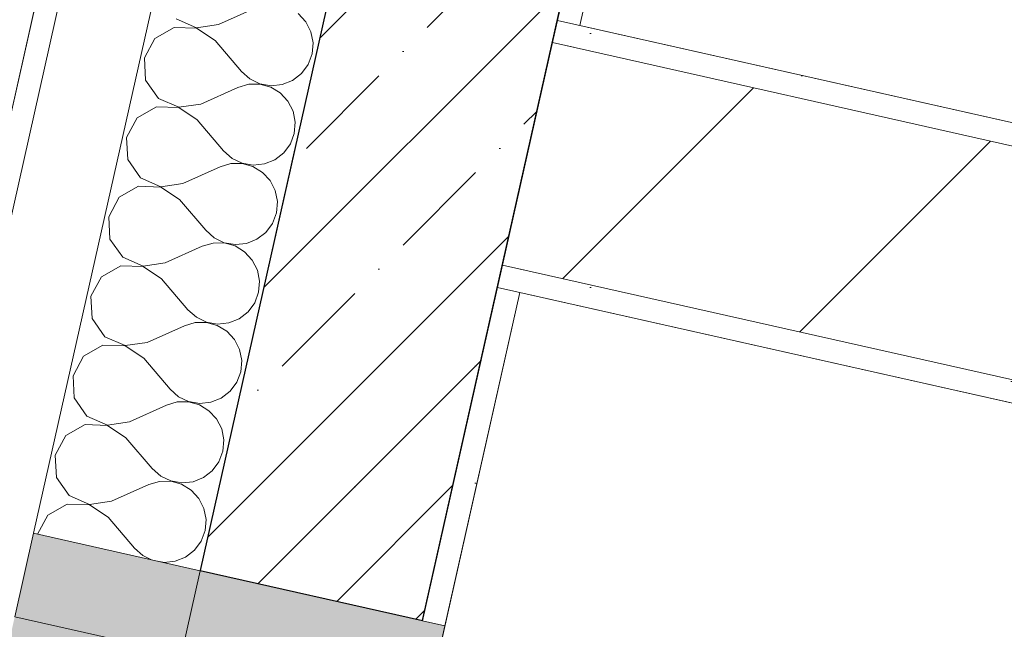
# Model space of a CAD drawing. Header units: millimetres. Extents: x -7145539 to 8272368, y 6117771 to 6337028.
# Tile 56 of 213: x -6875547 to -6874683, y 6141344 to 6141878. Entities that reach past the tile are written whole.
import ezdxf
from ezdxf.enums import TextEntityAlignment as Align

# ---------------------------------------------------------------- set-up
doc = ezdxf.new("R2010")
doc.units = ezdxf.units.MM
doc.header["$MEASUREMENT"] = 0
doc.linetypes.add('Штрихпунктирная', pattern=[670.277762, 352.777767, -176.388884, 0, -141.111112])
for name, color, linetype in [('S - квартира_помещение.АР', 7, 'Continuous'), ('АР-Стены_внешние_.АР', 7, 'Continuous'), ('АР-Стены_внутренние_пилоны.АР', 7, 'Continuous'), ('АР-Чертеж-Оси_Осевые размеры.АР', 7, 'Continuous'), ('АР-Чертеж-Размеры.АР', 7, 'Continuous'), ('Окна Archicad', 7, 'Continuous')]:
    doc.layers.add(name, color=color, linetype=linetype)
for name, color, linetype, lineweight in [('АР-Стены_внешние_.АР_Ном._пера__1', 7, 'Continuous', 30), ('АР-Стены_внешние_.АР_Ном._пера__120', 7, 'Continuous', 0), ('АР-Стены_внутренние_пилоны.АР_Ном._пера__1', 7, 'Continuous', 15), ('АР-Чертеж-Оси_Осевые размеры.АР_Ном._пера__120', 7, 'Continuous', 0), ('АР-Чертеж-Размеры.АР_Ном._пера__1', 7, 'Continuous', 0), ('Окна Archicad_Ном._пера__1', 7, 'Continuous', 0), ('Окна Archicad_Ном._пера__120', 7, 'Continuous', 0)]:
    doc.layers.add(name, color=color, linetype=linetype, lineweight=lineweight)
doc.styles.add('РЎР“Р•РќР•Р\xa0Р\x98Р\xa0_РЎРўР\x98Р›Р¬_2', font='GOTHIC.TTF')
doc.styles.add('РЎР“Р•РќР•Р\xa0Р\x98Р\xa0_РЎРўР\x98Р›Р¬_6', font='GOST_Common.ttf')
doc.dimstyles.new('СГЕНЕРИР_СТИЛЬ__5', dxfattribs={"dimtxt": 150, "dimasz": 237.5, "dimexe": 0.18, "dimexo": 0.0625, "dimgap": 0, "dimtad": 1, "dimdec": 0, "dimzin": 0, "dimdsep": 46, "dimtxsty": 'РЎР“Р•РќР•Р\xa0Р\x98Р\xa0_РЎРўР\x98Р›Р¬_6', "dimblk": 'ARROWHEAD_6', "dimblk1": 'ARROWHEAD_6', "dimblk2": 'ARROWHEAD_6', "dimcen": 0.09, "dimse1": 1, "dimse2": 1, "dimclrd": 7, "dimclre": 7, "dimclrt": 7, "dimazin": 0, "dimtfac": 1, "dimtdec": 4, "dimtmove": 0, "dimatfit": 3, "dimfxl": 1, "dimtolj": 1, "dimtzin": 0, "dimarcsym": 0})
doc.dimstyles.new('СГЕНЕРИР_СТИЛЬ__9', dxfattribs={"dimtxt": 150, "dimasz": 237.5, "dimexe": 0.18, "dimexo": 1000, "dimgap": 0, "dimtad": 1, "dimdec": 0, "dimzin": 0, "dimdsep": 46, "dimtxsty": 'РЎР“Р•РќР•Р\xa0Р\x98Р\xa0_РЎРўР\x98Р›Р¬_6', "dimblk": 'ARROWHEAD_6', "dimblk1": 'ARROWHEAD_6', "dimblk2": 'ARROWHEAD_6', "dimcen": 0.09, "dimclrd": 7, "dimclre": 7, "dimclrt": 7, "dimazin": 0, "dimtfac": 1, "dimtdec": 4, "dimtmove": 0, "dimatfit": 3, "dimfxl": 1, "dimtolj": 1, "dimtzin": 0, "dimarcsym": 0})
pattern_1 = [(45, (-6256761.35, 6563027.8), (-111.369318, 111.369318), [0, -105, 0, -157.5]), (110, (-6256411.35, 6563027.8), (148.001588, 53.868173), [0, -77, 0, -133])]
pattern_2 = [(45, (-6256761.35, 6562677.8), (-127.279217, 127.279217), [])]

# ---------------------------------------------------------------- blocks, each defined once
blk = doc.blocks.new('*X904', base_point=(-6256761.35, 6562677.79))
at = {"layer": 'АР-Стены_внешние_.АР_Ном._пера__1', "color": 7, "linetype": 'Continuous', "lineweight": 0}
for p, q in [((-6875372.82, 6141874.08), (-6875340.25, 6141888.72)), ((-6875410.05, 6141878.98), (-6875392.14, 6141871.24)), ((-6875296.32, 6141876.59), (-6875303.02, 6141883.82)), ((-6875291.85, 6141867.81), (-6875296.32, 6141876.59)), ((-6875411.71, 6141871.62), (-6875428.65, 6141861.93)), ((-6875392.2, 6141870.96), (-6875411.71, 6141871.62)), ((-6875375.95, 6141860.14), (-6875392.2, 6141870.96)), ((-6875392.14, 6141871.24), (-6875372.82, 6141874.08)), ((-6875289.95, 6141858.15), (-6875291.85, 6141867.81)), ((-6875428.65, 6141861.93), (-6875437.97, 6141844.78)), ((-6875375.95, 6141860.14), (-6875352.77, 6141832.97)), ((-6875290.76, 6141848.32), (-6875289.95, 6141858.15)), ((-6875437.97, 6141844.78), (-6875436.88, 6141825.3)), ((-6875294.22, 6141839.1), (-6875290.76, 6141848.32)), ((-6875352.77, 6141832.97), (-6875345.4, 6141826.43)), ((-6875300.08, 6141831.17), (-6875294.22, 6141839.1)), ((-6875436.88, 6141825.3), (-6875425.71, 6141809.29)), ((-6875345.4, 6141826.43), (-6875336.53, 6141822.15)), ((-6875317.02, 6141821.48), (-6875307.87, 6141825.15)), ((-6875307.87, 6141825.15), (-6875300.08, 6141831.17)), ((-6875388.48, 6141804.38), (-6875355.9, 6141819.03)), ((-6875346.45, 6141821.79), (-6875355.9, 6141819.03)), ((-6875336.59, 6141821.87), (-6875346.45, 6141821.79)), ((-6875327.09, 6141819.24), (-6875336.59, 6141821.87)), ((-6875336.53, 6141822.15), (-6875326.82, 6141820.46)), ((-6875318.67, 6141814.13), (-6875327.09, 6141819.24)), ((-6875326.82, 6141820.46), (-6875317.02, 6141821.48)), ((-6875425.71, 6141809.29), (-6875407.79, 6141801.55)), ((-6875311.97, 6141806.9), (-6875318.67, 6141814.13)), ((-6875307.5, 6141798.12), (-6875311.97, 6141806.9)), ((-6875427.36, 6141801.93), (-6875444.3, 6141792.24)), ((-6875407.85, 6141801.27), (-6875427.36, 6141801.93)), ((-6875391.61, 6141790.45), (-6875407.85, 6141801.27)), ((-6875407.79, 6141801.55), (-6875388.48, 6141804.38)), ((-6875305.6, 6141788.45), (-6875307.5, 6141798.12)), ((-6875444.3, 6141792.24), (-6875453.62, 6141775.09)), ((-6875391.61, 6141790.45), (-6875368.43, 6141763.28)), ((-6875306.41, 6141778.63), (-6875305.6, 6141788.45)), ((-6875453.62, 6141775.09), (-6875452.53, 6141755.6)), ((-6875309.88, 6141769.41), (-6875306.41, 6141778.63)), ((-6875368.43, 6141763.28), (-6875361.06, 6141756.74)), ((-6875315.73, 6141761.48), (-6875309.88, 6141769.41)), ((-6875452.53, 6141755.6), (-6875441.36, 6141739.6)), ((-6875361.06, 6141756.74), (-6875352.18, 6141752.46)), ((-6875332.67, 6141751.79), (-6875323.53, 6141755.46)), ((-6875323.53, 6141755.46), (-6875315.73, 6141761.48)), ((-6875404.13, 6141734.69), (-6875371.56, 6141749.34)), ((-6875362.1, 6141752.1), (-6875371.56, 6141749.34)), ((-6875352.24, 6141752.17), (-6875362.1, 6141752.1)), ((-6875342.75, 6141749.55), (-6875352.24, 6141752.17)), ((-6875352.18, 6141752.46), (-6875342.47, 6141750.77)), ((-6875334.33, 6141744.43), (-6875342.75, 6141749.55)), ((-6875342.47, 6141750.77), (-6875332.67, 6141751.79)), ((-6875441.36, 6141739.6), (-6875423.44, 6141731.86)), ((-6875327.63, 6141737.21), (-6875334.33, 6141744.43)), ((-6875323.15, 6141728.43), (-6875327.63, 6141737.21)), ((-6875443.01, 6141732.24), (-6875459.96, 6141722.55)), ((-6875423.5, 6141731.58), (-6875443.01, 6141732.24)), ((-6875407.26, 6141720.75), (-6875423.5, 6141731.58)), ((-6875423.44, 6141731.86), (-6875404.13, 6141734.69)), ((-6875459.96, 6141722.55), (-6875469.27, 6141705.4)), ((-6875407.26, 6141720.75), (-6875384.08, 6141693.59)), ((-6875321.25, 6141718.76), (-6875323.15, 6141728.43)), ((-6875322.06, 6141708.94), (-6875321.25, 6141718.76)), ((-6875469.27, 6141705.4), (-6875468.19, 6141685.91)), ((-6875325.53, 6141699.72), (-6875322.06, 6141708.94)), ((-6875331.38, 6141691.79), (-6875325.53, 6141699.72)), ((-6875468.19, 6141685.91), (-6875457.01, 6141669.91)), ((-6875384.08, 6141693.59), (-6875376.71, 6141687.04)), ((-6875376.71, 6141687.04), (-6875367.83, 6141682.76)), ((-6875348.33, 6141682.1), (-6875339.18, 6141685.76)), ((-6875339.18, 6141685.76), (-6875331.38, 6141691.79)), ((-6875419.78, 6141665), (-6875387.21, 6141679.65)), ((-6875377.75, 6141682.41), (-6875387.21, 6141679.65)), ((-6875367.9, 6141682.48), (-6875377.75, 6141682.41)), ((-6875358.4, 6141679.86), (-6875367.9, 6141682.48)), ((-6875367.83, 6141682.76), (-6875358.13, 6141681.07)), ((-6875349.98, 6141674.74), (-6875358.4, 6141679.86)), ((-6875358.13, 6141681.07), (-6875348.33, 6141682.1)), ((-6875457.01, 6141669.91), (-6875439.09, 6141662.16)), ((-6875343.28, 6141667.52), (-6875349.98, 6141674.74)), ((-6875458.66, 6141662.55), (-6875475.61, 6141652.86)), ((-6875439.16, 6141661.88), (-6875458.66, 6141662.55)), ((-6875422.91, 6141651.06), (-6875439.16, 6141661.88)), ((-6875439.09, 6141662.16), (-6875419.78, 6141665)), ((-6875338.81, 6141658.74), (-6875343.28, 6141667.52)), ((-6875475.61, 6141652.86), (-6875484.93, 6141635.71)), ((-6875422.91, 6141651.06), (-6875399.73, 6141623.89)), ((-6875336.9, 6141649.07), (-6875338.81, 6141658.74)), ((-6875337.72, 6141639.25), (-6875336.9, 6141649.07)), ((-6875484.93, 6141635.71), (-6875483.84, 6141616.22)), ((-6875341.18, 6141630.02), (-6875337.72, 6141639.25)), ((-6875347.03, 6141622.1), (-6875341.18, 6141630.02)), ((-6875399.73, 6141623.89), (-6875392.36, 6141617.35)), ((-6875392.36, 6141617.35), (-6875383.49, 6141613.07)), ((-6875354.83, 6141616.07), (-6875347.03, 6141622.1)), ((-6875483.84, 6141616.22), (-6875472.66, 6141600.21)), ((-6875435.43, 6141595.31), (-6875402.86, 6141609.95)), ((-6875393.4, 6141612.72), (-6875402.86, 6141609.95)), ((-6875383.55, 6141612.79), (-6875393.4, 6141612.72)), ((-6875374.05, 6141610.17), (-6875383.55, 6141612.79)), ((-6875383.49, 6141613.07), (-6875373.78, 6141611.38)), ((-6875365.63, 6141605.05), (-6875374.05, 6141610.17)), ((-6875373.78, 6141611.38), (-6875363.98, 6141612.41)), ((-6875363.98, 6141612.41), (-6875354.83, 6141616.07)), ((-6875472.66, 6141600.21), (-6875454.75, 6141592.47)), ((-6875358.93, 6141597.82), (-6875365.63, 6141605.05)), ((-6875474.32, 6141592.86), (-6875491.26, 6141583.16)), ((-6875454.81, 6141592.19), (-6875474.32, 6141592.86)), ((-6875438.56, 6141581.37), (-6875454.81, 6141592.19)), ((-6875454.75, 6141592.47), (-6875435.43, 6141595.31)), ((-6875354.46, 6141589.04), (-6875358.93, 6141597.82)), ((-6875491.26, 6141583.16), (-6875500.58, 6141566.01)), ((-6875352.56, 6141579.38), (-6875354.46, 6141589.04)), ((-6875438.56, 6141581.37), (-6875415.38, 6141554.2)), ((-6875353.37, 6141569.56), (-6875352.56, 6141579.38)), ((-6875500.58, 6141566.01), (-6875499.49, 6141546.53)), ((-6875356.83, 6141560.33), (-6875353.37, 6141569.56)), ((-6875362.69, 6141552.4), (-6875356.83, 6141560.33)), ((-6875415.38, 6141554.2), (-6875408.01, 6141547.66)), ((-6875408.01, 6141547.66), (-6875399.14, 6141543.38)), ((-6875370.48, 6141546.38), (-6875362.69, 6141552.4)), ((-6875499.49, 6141546.53), (-6875488.32, 6141530.52)), ((-6875451.09, 6141525.61), (-6875418.51, 6141540.26)), ((-6875409.06, 6141543.02), (-6875418.51, 6141540.26)), ((-6875399.2, 6141543.1), (-6875409.06, 6141543.02)), ((-6875389.7, 6141540.47), (-6875399.2, 6141543.1)), ((-6875399.14, 6141543.38), (-6875389.43, 6141541.69)), ((-6875381.28, 6141535.36), (-6875389.7, 6141540.47)), ((-6875389.43, 6141541.69), (-6875379.63, 6141542.71)), ((-6875379.63, 6141542.71), (-6875370.48, 6141546.38)), ((-6875488.32, 6141530.52), (-6875470.4, 6141522.78)), ((-6875374.58, 6141528.13), (-6875381.28, 6141535.36)), ((-6875489.97, 6141523.16), (-6875506.91, 6141513.47)), ((-6875470.46, 6141522.5), (-6875489.97, 6141523.16)), ((-6875454.22, 6141511.68), (-6875470.46, 6141522.5)), ((-6875470.4, 6141522.78), (-6875451.09, 6141525.61)), ((-6875370.11, 6141519.35), (-6875374.58, 6141528.13)), ((-6875506.91, 6141513.47), (-6875516.23, 6141496.32)), ((-6875368.21, 6141509.68), (-6875370.11, 6141519.35)), ((-6875454.22, 6141511.68), (-6875431.04, 6141484.51)), ((-6875369.02, 6141499.86), (-6875368.21, 6141509.68)), ((-6875516.23, 6141496.32), (-6875515.14, 6141476.83)), ((-6875372.49, 6141490.64), (-6875369.02, 6141499.86)), ((-6875378.34, 6141482.71), (-6875372.49, 6141490.64)), ((-6875431.04, 6141484.51), (-6875423.67, 6141477.97)), ((-6875386.14, 6141476.69), (-6875378.34, 6141482.71)), ((-6875515.14, 6141476.83), (-6875503.97, 6141460.83)), ((-6875466.74, 6141455.92), (-6875434.17, 6141470.57)), ((-6875424.71, 6141473.33), (-6875434.17, 6141470.57)), ((-6875414.85, 6141473.4), (-6875424.71, 6141473.33)), ((-6875423.67, 6141477.97), (-6875414.79, 6141473.69)), ((-6875405.36, 6141470.78), (-6875414.85, 6141473.4)), ((-6875414.79, 6141473.69), (-6875405.08, 6141472)), ((-6875396.94, 6141465.66), (-6875405.36, 6141470.78)), ((-6875405.08, 6141472), (-6875395.28, 6141473.02)), ((-6875395.28, 6141473.02), (-6875386.14, 6141476.69)), ((-6875503.97, 6141460.83), (-6875486.05, 6141453.09)), ((-6875390.24, 6141458.44), (-6875396.94, 6141465.66)), ((-6875505.62, 6141453.47), (-6875522.57, 6141443.78)), ((-6875486.11, 6141452.81), (-6875505.62, 6141453.47)), ((-6875469.87, 6141441.98), (-6875486.11, 6141452.81)), ((-6875486.05, 6141453.09), (-6875466.74, 6141455.92)), ((-6875385.76, 6141449.66), (-6875390.24, 6141458.44)), ((-6875522.57, 6141443.78), (-6875531.67, 6141427.03)), ((-6875383.86, 6141439.99), (-6875385.76, 6141449.66)), ((-6875469.87, 6141441.98), (-6875446.69, 6141414.82)), ((-6875384.67, 6141430.17), (-6875383.86, 6141439.99)), ((-6875388.14, 6141420.95), (-6875384.67, 6141430.17)), ((-6875393.99, 6141413.02), (-6875388.14, 6141420.95)), ((-6875446.69, 6141414.82), (-6875439.32, 6141408.27)), ((-6875401.79, 6141406.99), (-6875393.99, 6141413.02)), ((-6875439.32, 6141408.27), (-6875431.61, 6141404.56)), ((-6875424.48, 6141402.95), (-6875420.74, 6141402.3)), ((-6875420.74, 6141402.3), (-6875410.94, 6141403.33)), ((-6875410.94, 6141403.33), (-6875401.79, 6141406.99))]:
    blk.add_line(p, q, dxfattribs=at)
blk = doc.blocks.new('Горизонтальное Многостворчатое Окно 23[30]_1', base_point=(-6256761.35, 6562677.79))
at = {"layer": 'Окна Archicad', "linetype": 'Continuous', "lineweight": 0, "true_color": 0xffffff}
for points in [[(-6875388.92, 6141394.97), (-6875535.27, 6141427.84), (-6875551.71, 6141354.66), (-6875405.35, 6141321.79)], [(-6875388.92, 6141394.97), (-6875827.19, 6139443.58), (-6875612.54, 6139395.37), (-6875174.27, 6141346.76)], [(-6875405.35, 6141321.79), (-6875551.71, 6141354.66), (-6875746.19, 6140488.73), (-6875599.84, 6140455.86)]]:
    blk.add_hatch(color=7, dxfattribs=at).paths.add_polyline_path(points)
at = {"layer": 'Окна Archicad_Ном._пера__1', "color": 7, "linetype": 'Continuous', "lineweight": 15}
blk.add_line((-6875388.92, 6141394.97), (-6875193.78, 6141351.14), dxfattribs=at)
at = {"layer": 'Окна Archicad_Ном._пера__1', "color": 7, "linetype": 'Continuous', "lineweight": 0}
blk.add_line((-6875193.78, 6141351.14), (-6875174.27, 6141346.76), dxfattribs=at)
at = {"layer": 'Окна Archicad_Ном._пера__120', "color": 7, "linetype": 'Continuous', "lineweight": 0}
for p, q in [((-6875551.71, 6141354.66), (-6875535.27, 6141427.84)), ((-6875535.27, 6141427.84), (-6875388.92, 6141394.97)), ((-6875388.92, 6141394.97), (-6875405.35, 6141321.79)), ((-6875405.35, 6141321.79), (-6875551.71, 6141354.66)), ((-6875174.27, 6141346.76), (-6875612.54, 6139395.37))]:
    blk.add_line(p, q, dxfattribs=at)
blk = doc.blocks.new('Стена_242_1', base_point=(-6872901.56, 6151557.19))
at = {"layer": 'АР-Стены_внешние_.АР', "linetype": 'Continuous', "lineweight": 0, "true_color": 0x000000}
h = blk.add_hatch(dxfattribs=at)
h.set_pattern_fill('БЛОКИ_БЕТОННЫЕ_ЭФФЕКТИВН_70', color=18, style=0, pattern_type=2)
h.set_pattern_definition([(45, (-6256761.35, 6562677.8), (-127.27922, 127.27922), [])])
h.paths.add_polyline_path([(-6874904.57, 6143551.52), (-6875388.92, 6141394.97), (-6875193.78, 6141351.14), (-6874709.43, 6143507.69)])
h = blk.add_hatch(dxfattribs=at)
h.set_pattern_fill('ШТУКАТУРКА__ГИПС_01_0001', color=18, style=0, pattern_type=2)
h.set_pattern_definition(pattern_1)
h.paths.add_polyline_path([(-6875056, 6141873.35), (-6874689.92, 6143503.31), (-6874709.43, 6143507.69), (-6875075.51, 6141877.74)])
h = blk.add_hatch(dxfattribs=at)
h.set_pattern_fill('ШТУКАТУРКА__ГИПС_01_0001', color=18, style=0, pattern_type=2)
h.set_pattern_definition(pattern_1)
h.paths.add_polyline_path([(-6875060.38, 6141853.84), (-6875056, 6141873.35), (-6875075.51, 6141877.74), (-6875079.89, 6141858.22)])
h = blk.add_hatch(dxfattribs=at)
h.set_pattern_fill('ШТУКАТУРКА__ГИПС_01_0001', color=18, style=0, pattern_type=2)
h.set_pattern_definition(pattern_1)
h.paths.add_polyline_path([(-6875108.59, 6141639.19), (-6875104.21, 6141658.7), (-6875123.72, 6141663.08), (-6875128.1, 6141643.57)])
h = blk.add_hatch(dxfattribs=at)
h.set_pattern_fill('ШТУКАТУРКА__ГИПС_01_0001', color=18, style=0, pattern_type=2)
h.set_pattern_definition(pattern_1)
h.paths.add_polyline_path([(-6875128.1, 6141643.57), (-6875193.78, 6141351.14), (-6875174.27, 6141346.76), (-6875108.59, 6141639.19)])
at = {"layer": 'АР-Стены_внешние_.АР_Ном._пера__1', "color": 7, "linetype": 'Continuous', "lineweight": 0}
for p, q in [((-6875128.98, 6143601.92), (-6875613.33, 6141445.37)), ((-6875050.92, 6143584.39), (-6875535.27, 6141427.84))]:
    blk.add_line(p, q, dxfattribs=at)
at = {"layer": 'АР-Стены_внешние_.АР_Ном._пера__1', "color": 7, "linetype": 'Continuous', "lineweight": 15}
for p, q in [((-6874904.57, 6143551.52), (-6875388.92, 6141394.97)), ((-6875079.89, 6141858.22), (-6874709.43, 6143507.69)), ((-6875079.89, 6141858.22), (-6875123.72, 6141663.08)), ((-6875060.38, 6141853.84), (-6875079.89, 6141858.22)), ((-6875193.78, 6141351.14), (-6875123.72, 6141663.08)), ((-6875123.72, 6141663.08), (-6875104.21, 6141658.7))]:
    blk.add_line(p, q, dxfattribs=at)
at = {"layer": 'АР-Стены_внешние_.АР_Ном._пера__1', "color": 7, "linetype": 'Continuous', "lineweight": 0, "flags": 128}
for points in [[(-6875148.49, 6143606.3), (-6875632.84, 6141449.75)], [(-6875056, 6141873.35), (-6874689.92, 6143503.31)], [(-6875174.27, 6141346.76), (-6875108.59, 6141639.19)]]:
    blk.add_lwpolyline(points, dxfattribs=at)
at = {"layer": 'АР-Стены_внешние_.АР', "color": 7, "lineweight": 0}
blk.add_blockref('*X904', (-6256761.35, 6562677.79), dxfattribs=at)
at = {"layer": 'Окна Archicad', "color": 7, "linetype": 'Continuous', "lineweight": 0}
blk.add_blockref('Горизонтальное Многостворчатое Окно 23[30]_1', (-6256761.35, 6562677.79), dxfattribs=at)
blk = doc.blocks.new('Стена_262_1', base_point=(-6871745.52, 6141006.85))
at = {"layer": 'АР-Стены_внутренние_пилоны.АР', "linetype": 'Continuous', "lineweight": 0, "true_color": 0x000000}
h = blk.add_hatch(dxfattribs=at)
h.set_pattern_fill('ШТУКАТУРКА__ГИПС_01_0001', color=18, style=0, pattern_type=2)
h.set_pattern_definition(pattern_1)
h.paths.add_polyline_path([(-6871836.31, 6141150.23), (-6875075.57, 6141877.75), (-6875079.95, 6141858.24), (-6871840.69, 6141130.72)])
h = blk.add_hatch(dxfattribs=at)
h.set_pattern_fill('БЛОКИ_БЕТОННЫЕ_ЭФФЕКТИВН_78', color=18, style=0, pattern_type=2)
h.set_pattern_definition(pattern_2)
h.paths.add_polyline_path([(-6871840.69, 6141130.72), (-6875079.95, 6141858.24), (-6875123.78, 6141663.1), (-6871884.52, 6140935.58)])
h = blk.add_hatch(dxfattribs=at)
h.set_pattern_fill('БЛОКИ_БЕТОННЫЕ_ЭФФЕКТИВН_78', color=18, style=0, pattern_type=2)
h.set_pattern_definition(pattern_2)
h.paths.add_polyline_path([(-6875104.21, 6141658.7), (-6875060.38, 6141853.84), (-6875079.89, 6141858.22), (-6875123.72, 6141663.08)])
h = blk.add_hatch(dxfattribs=at)
h.set_pattern_fill('ШТУКАТУРКА__ГИПС_01_0001', color=18, style=0, pattern_type=2)
h.set_pattern_definition(pattern_1)
h.paths.add_polyline_path([(-6871884.52, 6140935.58), (-6875123.78, 6141663.1), (-6875128.16, 6141643.58), (-6871888.9, 6140916.06)])
at = {"layer": 'АР-Стены_внешние_.АР_Ном._пера__1', "color": 7, "linetype": 'Continuous', "lineweight": 15}
for p, q in [((-6875079.89, 6141858.22), (-6875123.72, 6141663.08)), ((-6875060.38, 6141853.84), (-6875079.89, 6141858.22)), ((-6875123.72, 6141663.08), (-6875104.21, 6141658.7))]:
    blk.add_line(p, q, dxfattribs=at)
at = {"layer": 'АР-Стены_внутренние_пилоны.АР_Ном._пера__1', "color": 7, "linetype": 'Continuous', "lineweight": 15}
for p, q in [((-6871840.69, 6141130.72), (-6875079.95, 6141858.24)), ((-6875123.78, 6141663.1), (-6871884.52, 6140935.58))]:
    blk.add_line(p, q, dxfattribs=at)
at = {"layer": 'АР-Стены_внутренние_пилоны.АР_Ном._пера__1', "color": 7, "linetype": 'Continuous', "lineweight": 0, "flags": 128}
for points in [[(-6875075.57, 6141877.75), (-6875079.95, 6141858.24)], [(-6871836.31, 6141150.23), (-6875075.57, 6141877.75)], [(-6875123.78, 6141663.1), (-6875128.16, 6141643.58)], [(-6875128.16, 6141643.58), (-6871888.9, 6140916.06)]]:
    blk.add_lwpolyline(points, dxfattribs=at)
at = {"layer": 'АР-Стены_внутренние_пилоны.АР_Ном._пера__1', "color": 7, "linetype": 'Continuous', "lineweight": 15, "flags": 128}
blk.add_lwpolyline([(-6875079.95, 6141858.24), (-6875123.78, 6141663.1)], dxfattribs=at)
blk = doc.blocks.new('Стандартный Маркер Сетки[124]_1', base_point=(-6872883.14, 6152552))
at = {"layer": 'АР-Чертеж-Оси_Осевые размеры.АР_Ном._пера__120', "color": 7, "linetype": 'Штрихпунктирная', "lineweight": 0}
blk.add_line((-6873102.27, 6151576.31), (-6877664.78, 6131261.91), dxfattribs=at)
at = {"layer": 'АР-Чертеж-Оси_Осевые размеры.АР_Ном._пера__120', "color": 7, "lineweight": 0, "style": 'РЎР“Р•РќР•Р\xa0Р\x98Р\xa0_РЎРўР\x98Р›Р¬_2'}
blk.add_attdef('AC_MarkerText_1', text='', height=350, rotation=347.34172, dxfattribs=at).set_placement((-6877923.55, 6129979.45), align=Align.TOP_CENTER)
blk = doc.blocks.new('Стандартный Маркер Сетки[182]_1', base_point=(-6872883.14, 6152552))
at = {"layer": 'АР-Чертеж-Оси_Осевые размеры.АР_Ном._пера__120', "color": 7, "linetype": 'Штрихпунктирная', "lineweight": 0}
blk.add_line((-6873102.27, 6151576.31), (-6877664.78, 6131261.91), dxfattribs=at)
at = {"layer": 'АР-Чертеж-Оси_Осевые размеры.АР_Ном._пера__120', "color": 7, "lineweight": 0, "style": 'РЎР“Р•РќР•Р\xa0Р\x98Р\xa0_РЎРўР\x98Р›Р¬_2'}
blk.add_attdef('AC_MarkerText_1', text='', height=350, rotation=347.34172, dxfattribs=at).set_placement((-6877923.55, 6129979.45), align=Align.TOP_CENTER)
blk = doc.blocks.new('Стандартный Маркер Сетки[183]_1', base_point=(-6872883.14, 6152552))
at = {"layer": 'АР-Чертеж-Оси_Осевые размеры.АР_Ном._пера__120', "color": 7, "linetype": 'Штрихпунктирная', "lineweight": 0}
blk.add_line((-6873102.27, 6151576.31), (-6877664.78, 6131261.91), dxfattribs=at)
at = {"layer": 'АР-Чертеж-Оси_Осевые размеры.АР_Ном._пера__120', "color": 7, "lineweight": 0, "style": 'РЎР“Р•РќР•Р\xa0Р\x98Р\xa0_РЎРўР\x98Р›Р¬_2'}
blk.add_attdef('AC_MarkerText_1', text='', height=350, rotation=347.34172, dxfattribs=at).set_placement((-6877923.55, 6129979.45), align=Align.TOP_CENTER)
blk = doc.blocks.new('Стандартный Маркер Сетки[184]_1', base_point=(-6872883.14, 6152552))
at = {"layer": 'АР-Чертеж-Оси_Осевые размеры.АР_Ном._пера__120', "color": 7, "linetype": 'Штрихпунктирная', "lineweight": 0}
blk.add_line((-6873102.27, 6151576.31), (-6877664.78, 6131261.91), dxfattribs=at)
at = {"layer": 'АР-Чертеж-Оси_Осевые размеры.АР_Ном._пера__120', "color": 7, "lineweight": 0, "style": 'РЎР“Р•РќР•Р\xa0Р\x98Р\xa0_РЎРўР\x98Р›Р¬_2'}
blk.add_attdef('AC_MarkerText_1', text='', height=350, rotation=347.34172, dxfattribs=at).set_placement((-6877923.55, 6129979.45), align=Align.TOP_CENTER)
blk = doc.blocks.new('Стандартный Маркер Сетки[187]_1', base_point=(-6872883.14, 6152552))
at = {"layer": 'АР-Чертеж-Оси_Осевые размеры.АР_Ном._пера__120', "color": 7, "linetype": 'Штрихпунктирная', "lineweight": 0}
blk.add_line((-6873102.27, 6151576.31), (-6877664.78, 6131261.91), dxfattribs=at)
at = {"layer": 'АР-Чертеж-Оси_Осевые размеры.АР_Ном._пера__120', "color": 7, "lineweight": 0, "style": 'РЎР“Р•РќР•Р\xa0Р\x98Р\xa0_РЎРўР\x98Р›Р¬_2'}
blk.add_attdef('AC_MarkerText_1', text='', height=350, rotation=347.34172, dxfattribs=at).set_placement((-6877923.55, 6129979.45), align=Align.TOP_CENTER)
blk = doc.blocks.new('Стандартный Маркер Сетки[195]_1', base_point=(-6872883.14, 6152552))
at = {"layer": 'АР-Чертеж-Оси_Осевые размеры.АР_Ном._пера__120', "color": 7, "linetype": 'Штрихпунктирная', "lineweight": 0}
blk.add_line((-6873102.27, 6151576.31), (-6877664.78, 6131261.91), dxfattribs=at)
at = {"layer": 'АР-Чертеж-Оси_Осевые размеры.АР_Ном._пера__120', "color": 7, "lineweight": 0, "style": 'РЎР“Р•РќР•Р\xa0Р\x98Р\xa0_РЎРўР\x98Р›Р¬_2'}
blk.add_attdef('AC_MarkerText_1', text='', height=350, rotation=347.34172, dxfattribs=at).set_placement((-6877923.55, 6129979.45), align=Align.TOP_CENTER)
blk = doc.blocks.new('Стандартный Маркер Сетки[196]_1', base_point=(-6872883.14, 6152552))
at = {"layer": 'АР-Чертеж-Оси_Осевые размеры.АР_Ном._пера__120', "color": 7, "linetype": 'Штрихпунктирная', "lineweight": 0}
blk.add_line((-6873102.27, 6151576.31), (-6877664.78, 6131261.91), dxfattribs=at)
at = {"layer": 'АР-Чертеж-Оси_Осевые размеры.АР_Ном._пера__120', "color": 7, "lineweight": 0, "style": 'РЎР“Р•РќР•Р\xa0Р\x98Р\xa0_РЎРўР\x98Р›Р¬_2'}
blk.add_attdef('AC_MarkerText_1', text='', height=350, rotation=347.34172, dxfattribs=at).set_placement((-6877923.55, 6129979.45), align=Align.TOP_CENTER)
blk = doc.blocks.new('Стандартный Маркер Сетки[197]_1', base_point=(-6872883.14, 6152552))
at = {"layer": 'АР-Чертеж-Оси_Осевые размеры.АР_Ном._пера__120', "color": 7, "linetype": 'Штрихпунктирная', "lineweight": 0}
blk.add_line((-6873102.27, 6151576.31), (-6877664.78, 6131261.91), dxfattribs=at)
at = {"layer": 'АР-Чертеж-Оси_Осевые размеры.АР_Ном._пера__120', "color": 7, "lineweight": 0, "style": 'РЎР“Р•РќР•Р\xa0Р\x98Р\xa0_РЎРўР\x98Р›Р¬_2'}
blk.add_attdef('AC_MarkerText_1', text='', height=350, rotation=347.34172, dxfattribs=at).set_placement((-6877923.55, 6129979.45), align=Align.TOP_CENTER)
blk = doc.blocks.new('*D1176', base_point=(-6256761.35, 6562677.79))
at = {"layer": 'АР-Чертеж-Размеры.АР_Ном._пера__1', "color": 7, "linetype": 'Continuous', "lineweight": 0, "transparency": 16777216}
for p, q in [((-6874500.8, 6141502.71), (-6874459.71, 6141685.65)), ((-6874406.24, 6141353.35), (-6874595.37, 6141652.06)), ((-6874272.13, 6141451.34), (-6874729.48, 6141554.07)), ((-6875559.3, 6136790.28), (-6874500.8, 6141502.71)), ((-6875653.87, 6136939.63), (-6875464.74, 6136640.92)), ((-6875330.63, 6136738.91), (-6875787.98, 6136841.64)), ((-6875600.4, 6136607.34), (-6875559.3, 6136790.28))]:
    blk.add_line(p, q, dxfattribs=at)
at = {"layer": 'АР-Чертеж-Размеры.АР_Ном._пера__1', "color": 7, "lineweight": 0, "transparency": 16777216, "insert": (-6875113.24, 6138913.02), "char_height": 150, "attachment_point": 7, "rotation": 77.34041, "style": 'РЎР“Р•РќР•Р\xa0Р\x98Р\xa0_РЎРўР\x98Р›Р¬_6'}
blk.add_mtext('\\A1;{\\pql;\\fGOST Common|b0|i0|c204|p0;\\W1.000000;4\xa0830}', dxfattribs=at)
blk = doc.blocks.new('ARROWHEAD_6')
at = {"color": 0, "linetype": 'Continuous', "lineweight": 0}
for p, q in [((-0.5, -0.5), (0.5, 0.5)), ((0, 0), (-1, 0))]:
    blk.add_line(p, q, dxfattribs=at)
blk = doc.blocks.new('*D1247', base_point=(-6256761.35, 6562677.79))
at = {"layer": 'АР-Чертеж-Размеры.АР_Ном._пера__1', "color": 7, "linetype": 'Continuous', "lineweight": 0, "transparency": 16777216}
for p, q in [((-6874602.18, 6148320.5), (-6875086.38, 6146164.59)), ((-6874991.81, 6146015.24), (-6875180.95, 6146313.94)), ((-6875315.06, 6146215.95), (-6874237.52, 6145973.94)), ((-6875086.38, 6146164.59), (-6875636.35, 6143715.87)), ((-6875541.78, 6143566.52), (-6875730.92, 6143865.23)), ((-6875865.03, 6143767.23), (-6875246.06, 6143628.21)), ((-6875636.35, 6143715.87), (-6876120.64, 6141559.59))]:
    blk.add_line(p, q, dxfattribs=at)
at = {"layer": 'АР-Чертеж-Размеры.АР_Ном._пера__1', "color": 7, "lineweight": 0, "transparency": 16777216, "insert": (-6875439.57, 6144728.93), "char_height": 150, "attachment_point": 7, "rotation": 77.34172, "style": 'РЎР“Р•РќР•Р\xa0Р\x98Р\xa0_РЎРўР\x98Р›Р¬_6'}
blk.add_mtext('\\A1;{\\pql;\\fGOST Common|b0|i0|c204|p0;\\W1.000000;2\xa0510}', dxfattribs=at)
blk = doc.blocks.new('*D1248', base_point=(-6256761.35, 6562677.79))
at = {"layer": 'АР-Чертеж-Размеры.АР_Ном._пера__1', "color": 7, "linetype": 'Continuous', "lineweight": 0, "transparency": 16777216}
for p, q in [((-6875541.78, 6143566.52), (-6875730.92, 6143865.23)), ((-6875636.35, 6143715.87), (-6876120.64, 6141559.59)), ((-6876026.07, 6141410.23), (-6876215.21, 6141708.94))]:
    blk.add_line(p, q, dxfattribs=at)
at = {"layer": 'АР-Чертеж-Размеры.АР_Ном._пера__1', "color": 7, "lineweight": 0, "transparency": 16777216, "insert": (-6875956.7, 6142426.43), "char_height": 150, "attachment_point": 7, "rotation": 77.34172, "style": 'РЎР“Р•РќР•Р\xa0Р\x98Р\xa0_РЎРўР\x98Р›Р¬_6'}
blk.add_mtext('\\A1;{\\pql;\\fGOST Common|b0|i0|c204|p0;\\W1.000000;2\xa0210}', dxfattribs=at)
blk = doc.blocks.new('Стена_359_1', base_point=(-6874807.05, 6143529.62))
at = {"layer": 'АР-Стены_внутренние_пилоны.АР', "linetype": 'Continuous', "lineweight": 0, "true_color": 0x000000}
h = blk.add_hatch(dxfattribs=at)
h.set_pattern_fill('ЖЕЛЕЗОБЕТОН__PROJECT__0001', color=18, style=0, pattern_type=2)
h.set_pattern_definition([(45, (-6256761.35, 6562677.8), (-84.852814, 84.852814), []), (45, (-6256803.77, 6562720.22), (-84.852814, 84.852814), [90, -30, 0, -30])])
h.paths.add_polyline_path([(-6874904.62, 6143551.53), (-6875388.92, 6141395.25), (-6875193.78, 6141351.42), (-6874709.48, 6143507.7)])
at = {"layer": 'АР-Стены_внутренние_пилоны.АР_Ном._пера__1', "color": 7, "linetype": 'Continuous', "lineweight": 30, "flags": 128}
for points in [[(-6874904.62, 6143551.53), (-6875388.92, 6141395.25)], [(-6875193.78, 6141351.42), (-6874709.48, 6143507.7)], [(-6875388.92, 6141395.25), (-6875193.78, 6141351.42)]]:
    blk.add_lwpolyline(points, dxfattribs=at)

msp = doc.modelspace()

# ---------------------------------------------------------------- linework, layer by layer
at = {"layer": 'S - квартира_помещение.АР', "color": 254, "linetype": 'Continuous', "lineweight": 0, "true_color": 0xffe1c4, "flags": 128}
for points in [[(-6870773.42, 6145882.62), (-6873993.13, 6146605.75), (-6875056, 6141873.35), (-6871836.3, 6141150.23)], [(-6872947.28, 6136203.65), (-6871888.9, 6140916.06), (-6875108.59, 6141639.18), (-6876166.97, 6136926.77)]]:
    msp.add_lwpolyline(points, close=True, dxfattribs=at)
at = {"layer": 'АР-Стены_внешние_.АР_Ном._пера__120', "color": 7, "linetype": 'Continuous', "lineweight": 15}
msp.add_lwpolyline([(-6851524.33, 6146207.3), (-6854998.77, 6146987.64), (-6855119.21, 6146451.37), (-6858074.63, 6147115.14), (-6857228.85, 6150880.93), (-6866156.08, 6152885.89), (-6866615.07, 6150842.18), (-6869649.96, 6151523.79), (-6869470.25, 6152323.92), (-6873011.92, 6153119.36), (-6876728.55, 6136571.21), (-6854736.26, 6131631.84)], dxfattribs=at)

# ---------------------------------------------------------------- block references
at = {"layer": 'АР-Стены_внешние_.АР', "color": 7, "lineweight": 0}
msp.add_blockref('Стена_242_1', (-6872901.56, 6151557.19), dxfattribs=at)
at = {"layer": 'АР-Стены_внутренние_пилоны.АР', "color": 7, "lineweight": 0}
for name, p in [('Стена_359_1', (-6874807.05, 6143529.62)), ('Стена_262_1', (-6871745.52, 6141006.85))]:
    msp.add_blockref(name, p, dxfattribs=at)
at = {"layer": 'АР-Чертеж-Оси_Осевые размеры.АР', "color": 8, "linetype": 'Continuous', "lineweight": 15}
for name in ['Стандартный Маркер Сетки[124]_1', 'Стандартный Маркер Сетки[182]_1', 'Стандартный Маркер Сетки[183]_1', 'Стандартный Маркер Сетки[184]_1', 'Стандартный Маркер Сетки[187]_1', 'Стандартный Маркер Сетки[195]_1', 'Стандартный Маркер Сетки[196]_1', 'Стандартный Маркер Сетки[197]_1']:
    msp.add_blockref(name, (-6872883.14, 6152552), dxfattribs=at)

# ---------------------------------------------------------------- dimensions: what is measured, and where the dimension line sits
at = {"layer": 'АР-Чертеж-Размеры.АР', "color": 7, "linetype": 'Continuous', "lineweight": 0}
for base, p1, p2, angle, dimstyle, picture, middle, turn in [((-6875636.35, 6143715.87), (-6874139.95, 6145952.03), (-6875148.49, 6143606.3), 257.34172, 'СГЕНЕРИР_СТИЛЬ__9', '*D1247', (-6875456.36, 6144996.43), 77.34172), ((-6876120.64, 6141559.59), (-6875148.49, 6143606.3), (-6875632.81, 6141450.02), 257.34172, 'СГЕНЕРИР_СТИЛЬ__9', '*D1248', (-6875973.49, 6142693.92), 77.34172), ((-6874500.8, 6141502.71), (-6876166.97, 6136926.77), (-6873498.77, 6141277.63), 77.34041, 'СГЕНЕРИР_СТИЛЬ__5', '*D1176', (-6875130.03, 6139180.52), 77.34041)]:
    dim = msp.add_linear_dim(base=base, p1=p1, p2=p2, angle=angle, dimstyle=dimstyle, dxfattribs=at)
    dim.commit()
    dim.dimension.update_dxf_attribs({"geometry": picture, "text_midpoint": middle, "dimtype": 160, "text_rotation": turn})

doc.saveas('drawing.dxf')
